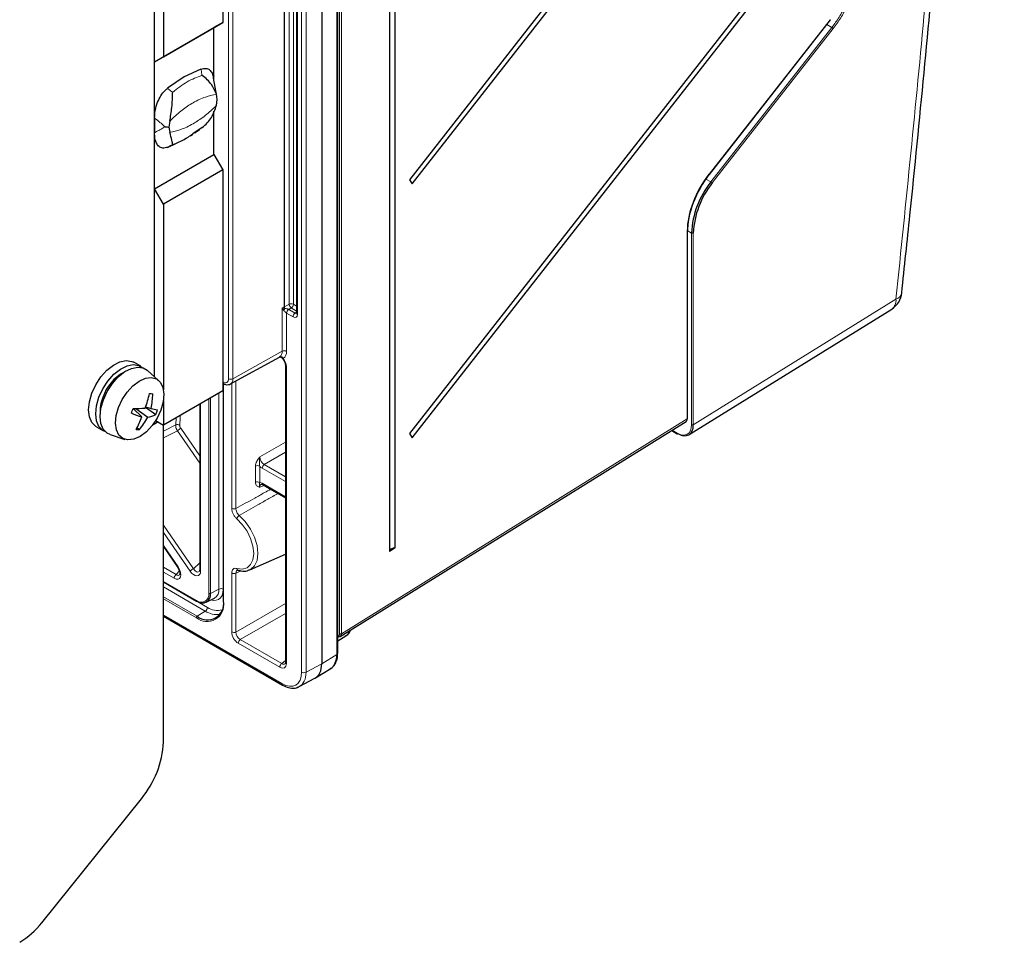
# Paper-space layout 'Blatt2' of a CAD drawing. Header units: millimetres. Extents: x 5 to 418, y 2 to 292.
# Tile 47 of 53: x 290 to 343, y 71 to 121. Entities that reach past the tile are written whole.
import ezdxf

# ---------------------------------------------------------------- set-up
doc = ezdxf.new("R2010")
doc.units = ezdxf.units.MM

psp = doc.layouts.new('Blatt2')

# ---------------------------------------------------------------- linework, layer by layer
at = {"color": 7, "linetype": 'Continuous', "lineweight": 18}
for p, q in [((307.3417487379, 87.8987717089), (307.3417487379, 214.8815313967)), ((307.4368665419, 214.8820232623), (307.4368665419, 87.8992635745)), ((307.1951352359, 86.7889366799), (307.1951352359, 214.6972014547)), ((305.3074783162, 85.8352628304), (305.3074783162, 213.7435276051)), ((305.5411058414, 213.7423506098), (305.5411058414, 85.8340858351)), ((301.3854774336, 101.5563775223), (301.3854774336, 211.5172068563)), ((301.6191049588, 211.516029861), (301.6191049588, 101.5552005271)), ((304.3769942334, 105.4061394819), (304.3769942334, 211.5565693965)), ((304.3812488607, 211.5588597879), (304.3812488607, 105.4084298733)), ((304.633632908, 105.5541304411), (304.633632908, 211.6195855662)), ((304.8630058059, 211.4871714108), (304.8630058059, 105.5506630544)), ((305.0801791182, 211.1463695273), (305.0801791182, 105.009208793)), ((327.1588996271, 112.5201706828), (333.6403189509, 120.7983498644)), ((327.2471897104, 112.1087539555), (333.7297622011, 120.386267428)), ((333.7297622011, 120.386267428), (333.4526718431, 120.5385414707)), ((333.8017244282, 120.3257715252), (327.3191492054, 112.0482545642)), ((327.2471897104, 112.1087539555), (326.9683252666, 112.2620029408)), ((325.9783553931, 99.4121993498), (325.9783553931, 109.4094972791)), ((326.2057931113, 109.3653224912), (325.9794831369, 109.4959684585)), ((326.2057931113, 99.0951826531), (326.2057931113, 109.3653224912)), ((326.3009028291, 109.3658095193), (326.3009028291, 99.0956696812)), ((304.3812488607, 105.4084298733), (304.633632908, 105.5541304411)), ((304.8630058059, 105.5506630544), (305.0313635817, 105.4534721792)), ((326.3009028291, 99.0956696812), (337.1626438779, 105.8198819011)), ((304.2612713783, 105.3347430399), (304.3769942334, 105.4061394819)), ((304.2612713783, 103.0281561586), (304.2612713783, 105.3347430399)), ((304.3443695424, 105.2205841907), (304.3384662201, 105.2275930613)), ((304.3963276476, 105.3290613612), (304.4022309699, 105.3259298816)), ((304.4948989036, 105.0754228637), (304.4948989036, 103.0269791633)), ((304.8447998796, 104.8732830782), (304.5026296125, 105.0708137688)), ((304.7513225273, 105.3502860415), (304.6143128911, 105.2711907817)), ((304.6143128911, 105.2711907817), (304.9564831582, 105.073660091)), ((305.0313635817, 105.1886217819), (304.7513225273, 105.3502860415)), ((304.9564831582, 105.073660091), (305.0313635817, 105.1264514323)), ((301.6191049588, 101.5552005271), (304.2612713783, 103.0281561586)), ((304.487077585, 102.2131576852), (304.487077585, 86.3022405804)), ((301.78550266, 101.4401675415), (301.78550266, 94.6046227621)), ((301.1041222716, 101.3088094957), (301.1041222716, 90.28658765)), ((301.1239898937, 101.2988600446), (301.1239898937, 89.5947782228)), ((301.5605202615, 94.6102934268), (301.5605202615, 101.3166229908)), ((300.3274138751, 90.05463177), (300.3274138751, 100.4825861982)), ((300.4191630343, 100.5355518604), (300.4191630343, 90.0532448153)), ((300.8747493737, 90.2900550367), (300.8747493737, 100.7985562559)), ((299.8908835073, 100.2305825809), (299.8908835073, 91.2509242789)), ((298.5577495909, 99.0843460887), (298.5767149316, 99.4719292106)), ((307.4368665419, 87.8992635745), (325.9783553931, 99.4121993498)), ((297.4258702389, 99.1340885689), (297.3749187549, 99.1635022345)), ((297.8972747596, 98.7475800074), (298.5577495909, 99.0843460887)), ((298.6477026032, 98.7736317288), (297.8972747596, 98.3865874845)), ((299.8420679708, 97.037842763), (298.6477026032, 98.7736317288)), ((298.8262389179, 98.9027830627), (299.8420679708, 97.4264635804)), ((325.1655057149, 98.7976742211), (325.4280989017, 98.6460824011)), ((303.0671203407, 97.3676405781), (304.4382620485, 98.1592045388)), ((304.4382620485, 97.6169559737), (303.3019256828, 96.9609457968)), ((302.8331368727, 96.0108265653), (302.8331368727, 96.8790764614)), ((303.0581192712, 96.8734057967), (303.0581192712, 96.0051559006)), ((304.4382620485, 96.0451715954), (303.1943459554, 96.7632690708)), ((303.3019256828, 96.9609457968), (304.4382620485, 96.3049527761)), ((303.3005366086, 95.8403292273), (303.0671203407, 95.7489465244)), ((303.1943459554, 95.9580086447), (304.4382620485, 95.2399111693)), ((297.8972747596, 93.7178351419), (299.504342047, 91.3822603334)), ((299.3258057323, 91.2531089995), (297.8972747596, 93.3292143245)), ((297.8972747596, 92.6173531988), (298.6847859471, 91.4728514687)), ((297.8972747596, 91.4565086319), (298.5794959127, 91.0626707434)), ((299.504342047, 91.3822603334), (299.8420679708, 91.6899096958)), ((298.4719161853, 90.8649940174), (297.8972747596, 91.1967274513)), ((298.5794959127, 91.0626707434), (298.7556199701, 91.2598703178)), ((301.5605202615, 87.991706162), (301.5605202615, 91.1519428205)), ((302.0693421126, 91.2634346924), (301.78550266, 91.1462721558)), ((301.78550266, 91.1462721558), (301.78550266, 87.9860354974)), ((297.8972747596, 90.6926382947), (299.6650417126, 89.6721281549)), ((297.8972747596, 90.6695853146), (300.2542973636, 89.3089051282)), ((300.142614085, 89.1085281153), (297.8972747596, 90.4047349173)), ((300.8747493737, 90.2900550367), (300.4191630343, 90.0532448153)), ((297.8972747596, 89.8787218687), (299.7097150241, 88.8324223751)), ((299.6650417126, 88.75227157), (297.8972747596, 89.7727817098)), ((301.78550266, 87.9860354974), (304.4382620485, 89.5174809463)), ((297.8972747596, 88.8884576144), (304.2469796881, 85.2228509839)), ((300.142614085, 89.1085281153), (299.7097150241, 88.8324223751)), ((304.4382620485, 88.9752323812), (302.0203080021, 87.5793407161)), ((304.1348695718, 86.0988491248), (301.9127282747, 87.3816639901)), ((302.0203080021, 87.5793407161), (304.2424492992, 86.2965258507)), ((306.3825561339, 86.2865080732), (307.1951352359, 86.7889366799)), ((304.2424492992, 86.2965258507), (304.4382620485, 86.452921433)), ((305.5411058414, 85.8340858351), (306.3825561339, 86.2865080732))]:
    psp.add_line(p, q, dxfattribs=at)
at = {"color": 7, "linetype": 'Continuous', "lineweight": 25}
for p, q in [((307.2419119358, 86.8557729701), (307.2419119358, 214.7640377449)), ((306.3825561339, 214.2114425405), (306.3825561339, 86.2865080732)), ((301.079255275, 211.1496246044), (301.079255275, 120.6496846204)), ((305.0313635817, 211.2144035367), (305.0313635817, 105.0772428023)), ((310.0112979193, 211.2245432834), (310.0112979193, 92.3089830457)), ((310.317467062, 92.4921797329), (310.317467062, 211.4077399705)), ((297.8972747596, 152.6601670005), (297.8972747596, 118.8127663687)), ((297.4258702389, 101.6578985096), (297.4258702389, 151.4955075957)), ((330.9719098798, 137.6309698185), (311.081226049, 112.2262495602)), ((311.2316453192, 112.0098112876), (331.1223291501, 137.4145315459)), ((330.9719098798, 124.021956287), (311.081226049, 98.6172360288)), ((311.2316453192, 98.4007977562), (331.1223291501, 123.8055180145)), ((297.4258702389, 118.5405418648), (300.6078507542, 120.3774601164)), ((297.8972747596, 118.8127663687), (301.079255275, 120.6496846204)), ((301.079255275, 120.6496846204), (300.6078507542, 120.3774601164)), ((300.6078507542, 117.5430501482), (300.6078507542, 120.3774601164)), ((327.1634138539, 112.5057940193), (333.6448331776, 120.7839732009)), ((297.4258702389, 118.5405418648), (297.8972747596, 118.8127663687)), ((297.4258702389, 115.1382884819), (297.4258702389, 118.5405418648)), ((300.6078507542, 117.7917475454), (300.5597321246, 117.7084036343)), ((300.6078507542, 117.5430501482), (300.6078507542, 117.7917475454)), ((300.7606803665, 116.6929311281), (300.5854641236, 117.6675764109)), ((300.7800312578, 116.5303323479), (300.7368903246, 116.8013547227)), ((300.7368903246, 116.2095005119), (300.7800312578, 116.5303323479)), ((297.4258702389, 115.6826490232), (297.4306869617, 115.6854315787)), ((297.4258702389, 114.5939279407), (297.4258702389, 115.6826490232)), ((300.6078507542, 113.5729533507), (300.6078507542, 115.8957722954)), ((297.4258702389, 115.5371739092), (297.4258702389, 114.7394030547)), ((298.2396397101, 115.3597226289), (298.1964987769, 115.0388907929)), ((297.4306869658, 114.5967109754), (297.4258702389, 114.5939279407)), ((297.4258702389, 111.7360350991), (297.4258702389, 114.5939279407)), ((298.1964987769, 115.0388907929), (298.2396397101, 114.7678684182)), ((299.3504777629, 114.5827237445), (299.4826713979, 114.6698673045)), ((299.9672147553, 115.0213666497), (299.4758240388, 114.685400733)), ((297.4258702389, 111.7360350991), (300.6078507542, 113.5729533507)), ((300.6078507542, 113.5729533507), (301.079255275, 112.7564567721)), ((301.079255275, 112.7564567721), (297.8972747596, 110.9195385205)), ((301.079255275, 112.7564567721), (301.079255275, 100.9166149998)), ((311.081226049, 112.2262495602), (311.2316453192, 112.0098112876)), ((297.8972747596, 110.9195385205), (297.4258702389, 111.7360350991)), ((297.8972747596, 110.9195385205), (297.8972747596, 100.9698841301)), ((325.9970447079, 99.4389210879), (325.9970447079, 109.4362190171)), ((326.0698985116, 98.5679279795), (336.9372804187, 105.2956323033)), ((296.6815922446, 102.2273220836), (296.3044686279, 102.4450309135)), ((301.4911532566, 101.2785314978), (304.1200628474, 102.7221442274)), ((297.6427339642, 101.4652674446), (297.0281954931, 102.0111365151)), ((304.4382620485, 102.2811916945), (304.4382620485, 86.3702745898)), ((301.079255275, 100.9166149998), (297.8972747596, 99.0796967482)), ((301.079255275, 101.3231649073), (301.1137798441, 101.3032342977)), ((301.1044636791, 101.3086124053), (301.1044636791, 89.6219918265)), ((297.8972747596, 100.4015550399), (297.8972747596, 99.0796967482)), ((296.2785638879, 99.9686342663), (296.7386692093, 99.5143104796)), ((296.2859033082, 99.9613870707), (296.2891625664, 99.9685446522)), ((296.4239773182, 99.9684346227), (297.059748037, 99.4953758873)), ((296.9358715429, 100.0388083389), (297.4864337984, 99.6361612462)), ((296.9439502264, 100.0598443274), (297.2366583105, 99.9682739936)), ((299.8420679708, 100.2024019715), (299.8420679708, 91.3189582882)), ((297.6144626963, 99.2429606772), (297.4258702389, 99.1340885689)), ((297.4802182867, 99.3204583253), (297.8972747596, 99.0796967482)), ((307.3712787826, 87.7487345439), (325.9127676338, 99.2616703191)), ((294.3046311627, 98.9808354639), (294.6817547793, 98.7631266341)), ((296.4840477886, 98.9329340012), (296.6090734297, 98.8363654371)), ((297.4258702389, 99.1340885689), (297.3177123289, 99.0861720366)), ((297.8972747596, 82.0939292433), (297.8972747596, 99.0796967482)), ((325.1466854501, 98.7859881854), (325.4419087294, 98.615559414)), ((295.0422966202, 98.5710860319), (295.8223266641, 98.311887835)), ((311.081226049, 98.6172360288), (311.2316453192, 98.4007977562)), ((303.2288705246, 95.881701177), (304.4382620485, 95.1835343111)), ((297.8972747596, 92.562641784), (298.6653340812, 91.4464097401)), ((310.317467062, 92.4921797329), (310.0112979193, 92.3089830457)), ((302.522588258, 91.3197146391), (304.4382620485, 92.1674053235)), ((297.8972747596, 90.6700875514), (299.6788515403, 89.6416051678)), ((300.1923918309, 89.5837473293), (300.640726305, 89.8055435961)), ((297.8972747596, 88.8320807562), (304.2815042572, 85.1465435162)), ((307.2419119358, 87.5164397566), (307.6737159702, 87.7834300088)), ((306.0517995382, 85.5321264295), (306.8652148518, 86.0350720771)), ((305.1804001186, 85.0624492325), (306.0227163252, 85.5153370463)), ((291.3731559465, 72.4065539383), (296.7187634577, 79.0564388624))]:
    psp.add_line(p, q, dxfattribs=at)
at = {"color": 7, "linetype": 'Continuous', "lineweight": 18, "flags": 128}
for points in [[(333.6403189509, 120.7983498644), (333.6438967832, 120.7923979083), (333.6455158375, 120.7876873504), (333.6451145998, 120.7843971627), (333.6448331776, 120.7839732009)], [(327.1588996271, 112.5201706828), (327.1624774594, 112.5142187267), (327.1640965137, 112.5095081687), (327.163695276, 112.5062179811), (327.1634138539, 112.5057940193)], [(298.7935121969, 99.5970836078), (298.8006980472, 99.4921131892), (298.7812624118, 99.0581402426)], [(301.8299520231, 91.3917279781), (302.1245119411, 91.3538457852), (302.3784923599, 91.4243659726), (302.5739332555, 91.5983017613), (302.69701418, 91.8633534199), (302.7390315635, 92.2007780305), (302.69701418, 92.5867148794), (302.5739332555, 92.9938727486), (302.3784923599, 93.3934597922), (302.1245119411, 93.7572195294), (301.8299520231, 94.0594289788)], [(301.9651238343, 94.2373797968), (302.2887841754, 93.9053142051), (302.5678560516, 93.5056175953), (302.7826051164, 93.0665541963), (302.9178455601, 92.6191720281), (302.9640139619, 92.1951073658), (302.9178455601, 91.8243476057), (302.7826051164, 91.5331107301), (302.5678560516, 91.3419913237), (302.522588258, 91.3197146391)], [(301.1041222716, 90.28658765), (301.0877931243, 90.1045630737), (301.0394332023, 89.948386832), (300.9609009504, 89.8240606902), (300.8552143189, 89.7363624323), (300.7264347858, 89.6886622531), (300.5795112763, 89.6827932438), (300.4475572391, 89.7099806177)]]:
    psp.add_lwpolyline(points, dxfattribs=at)
at = {"color": 7, "linetype": 'Continuous', "lineweight": 25, "flags": 128}
for points in [[(299.9125614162, 118.1549675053), (299.0168604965, 117.7370496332), (298.1211603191, 117.1208092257)], [(298.1211595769, 113.9585277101), (299.0168604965, 114.3764455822), (299.1436669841, 114.4636882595)], [(294.0659100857, 100.7859779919), (294.2745487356, 101.2373730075), (294.5479061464, 101.6558155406), (294.8688062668, 102.0150133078), (295.2170857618, 102.2923965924), (295.57086095, 102.4705363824), (295.9079028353, 102.5382394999), (296.2070338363, 102.4912519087), (296.3044686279, 102.4450309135)], [(294.4430337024, 100.5682691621), (294.6516723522, 101.0196641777), (294.9250297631, 101.4381067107), (295.2459298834, 101.7973044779), (295.5942093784, 102.0746877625), (295.9479845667, 102.2528275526), (296.2850264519, 102.32053067), (296.5841574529, 102.2735430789), (296.7924763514, 102.1472195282)], [(294.6787359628, 100.4322011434), (294.8873746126, 100.8835961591), (295.1607320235, 101.3020386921), (295.4816321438, 101.6612364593), (295.8299116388, 101.9386197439), (296.1836868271, 102.116759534), (296.5207287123, 102.1844626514), (296.8198597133, 102.1374750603), (297.0281954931, 102.0111365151)], [(295.4890627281, 100.0179100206), (295.689668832, 100.448449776), (295.9539809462, 100.8450858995), (296.2639866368, 101.1807882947), (296.5985595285, 101.4326793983), (296.9348990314, 101.5835932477), (297.2500841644, 101.6232453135), (297.5226355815, 101.5489333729), (297.7339793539, 101.365721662), (297.869712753, 101.086095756), (297.9205857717, 100.7291116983), (297.8831314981, 100.3190973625), (297.759902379, 99.883994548), (297.559296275, 99.4534547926), (297.2949841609, 99.0568186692), (296.9849784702, 98.7211162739), (296.6504055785, 98.4692251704), (296.3140660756, 98.318311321), (295.9988809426, 98.2786592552), (295.7263295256, 98.3529711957), (295.5149857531, 98.5361829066), (295.3792523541, 98.8158088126), (295.3283793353, 99.1727928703), (295.3658336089, 99.5828072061), (295.4890627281, 100.0179100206)], [(294.3046311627, 98.9808354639), (294.2727173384, 99.000474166), (294.0646212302, 99.2117485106), (293.9344344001, 99.5173478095), (293.8903369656, 99.8980701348), (293.9350997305, 100.3299933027), (294.0659100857, 100.7859779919)], [(294.8065729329, 98.7071611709), (294.6498409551, 98.7827653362), (294.4417448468, 98.9940396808), (294.3115580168, 99.2996389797), (294.2674605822, 99.680361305), (294.3122233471, 100.1122844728), (294.4430337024, 100.5682691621)], [(295.0422966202, 98.5710860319), (294.8855432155, 98.6466973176), (294.6774471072, 98.8579716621), (294.5472602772, 99.163570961), (294.5031628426, 99.5442932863), (294.5479256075, 99.9762164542), (294.6787359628, 100.4322011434)], [(298.6847859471, 91.4728514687), (298.6736735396, 91.4616085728), (298.6669832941, 91.4530840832), (298.664944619, 91.447570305), (298.6653340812, 91.4464097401)]]:
    psp.add_lwpolyline(points, dxfattribs=at)
at = {"color": 7, "linetype": 'Continuous', "lineweight": 18}
for centre, radius, start, end in [((333.6123593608, 120.1735633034), 0.2429536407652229, 38.7916923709, 61.1033332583), ((327.1298143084, 111.8960997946), 0.2428966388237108, 38.7863234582, 61.1033045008), ((326.2528848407, 109.456008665), 0.1021842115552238, 242.5579443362, 298.0288392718), ((337.0232265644, 106.2723130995), 0.473424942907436, 287.1267556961, 345.9579840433), ((304.7448261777, 105.3213176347), 0.2580033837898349, 62.7383566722, 115.529516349), ((304.9155665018, 105.5810086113), 0.2832119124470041, 185.4458405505, 234.5541595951), ((304.6053318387, 105.5629689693), 0.2579676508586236, 304.4666427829, 357.2657631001), ((336.5900299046, 105.7554719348), 0.5762251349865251, 307.0584857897, 6.4178870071), ((304.0971556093, 105.4324300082), 0.3165264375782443, 319.6736777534, 340.9391633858), ((304.0815246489, 105.4335156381), 0.3382709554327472, 320.9889627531, 341.4551979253), ((304.4575267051, 105.2616393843), 0.1654259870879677, 117.4580807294, 119.1317006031), ((304.6021560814, 105.4216528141), 0.2256956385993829, 183.9413692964, 204.2204894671), ((304.621589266, 105.425637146), 0.2409555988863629, 184.095127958, 204.4437270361), ((304.7595564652, 105.0537941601), 0.2655398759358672, 124.2161582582, 175.3279792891), ((304.7603035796, 105.058507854), 0.2579676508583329, 124.4666427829, 177.2657631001), ((305.1024738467, 104.8609771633), 0.2579676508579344, 124.4666427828, 177.2657631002), ((305.1136214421, 105.0847342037), 0.0825982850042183, 185.2036955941, 246.1164453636), ((303.9274054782, 102.9958590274), 0.3354244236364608, 306.3006410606, 5.5254196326), ((304.3769328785, 102.7988494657), 0.2568251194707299, 62.6564838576, 116.7662186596), ((304.077219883, 102.9865742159), 0.4196287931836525, 306.3006410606, 5.5254196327), ((304.185365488, 102.582267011), 0.1550849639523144, 25.235652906, 112.5131407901), ((304.5188476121, 102.2875238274), 0.0808681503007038, 184.8062776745, 246.8672980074), ((301.1586986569, 101.3695228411), 0.0800726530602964, 172.8121455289, 235.8923431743), ((301.1987948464, 101.5260946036), 0.1891228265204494, 230.7967147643, 9.2140369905), ((301.5034434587, 101.7845072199), 0.2568251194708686, 242.6564838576, 296.7662186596), ((301.3359729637, 101.5183748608), 0.2855168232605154, 302.4941090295, 7.4105949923), ((298.6461204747, 98.871785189), 0.2301989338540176, 54.0509313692, 112.5747975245), ((298.0451892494, 99.7945128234), 1.185419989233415, 300.5486602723, 311.2145204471), ((326.2528848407, 99.1858688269), 0.1021842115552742, 242.5579443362, 298.0288392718), ((325.4614083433, 98.6427673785), 0.0334739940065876, 174.3165237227, 234.3712958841), ((302.9397500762, 96.6430329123), 0.2590037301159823, 62.8051914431, 114.3071482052), ((303.4530049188, 96.7506134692), 0.25896838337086, 125.6892424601, 177.1988800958), ((302.9397500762, 95.7747830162), 0.2590037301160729, 62.8051914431, 114.3071482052), ((303.2744960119, 95.9483078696), 0.0807349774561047, 173.0989061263, 235.5889134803), ((301.6788894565, 94.8406663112), 0.2590037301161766, 242.8051914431, 294.3071482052), ((302.1487509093, 93.9575824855), 0.3346721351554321, 123.2763320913, 162.2829091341), ((300.1068554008, 90.3613792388), 1.185419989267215, 120.5486602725, 131.214520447), ((299.9225434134, 91.3251707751), 0.0807148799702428, 184.4143244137, 246.9058165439), ((301.9380803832, 91.4018114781), 0.1085975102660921, 185.3277040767, 249.5599210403), ((298.7305751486, 90.8523384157), 0.2589683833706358, 125.6892424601, 177.1988800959), ((301.6788894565, 91.3823157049), 0.2590037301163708, 242.8051914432, 294.3071482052), ((300.3754332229, 90.2324556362), 0.5026274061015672, 301.8577803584, 6.5803591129), ((300.9859426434, 90.0572422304), 0.2580033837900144, 62.7383566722, 115.5295163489), ((299.9236111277, 89.9891284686), 0.4090810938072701, 230.7967147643, 9.2140369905), ((300.3746857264, 90.1463699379), 0.1032013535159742, 242.7383566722, 295.5295163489), ((299.6969602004, 89.6681838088), 0.032161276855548, 172.95535454, 235.7324650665), ((300.2345695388, 89.4504999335), 0.901046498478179, 230.7967147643, 9.2140369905), ((299.9966233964, 89.3212110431), 0.2579676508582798, 304.4666427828, 357.2657631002), ((300.7980591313, 90.0917642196), 0.9531763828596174, 235.2167563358, 285.230638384), ((301.1373668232, 89.624988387), 0.0330393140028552, 185.2036955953, 246.1164453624), ((299.7681112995, 88.747349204), 0.103187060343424, 124.4666427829, 177.2657631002), ((300.7504221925, 90.0023634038), 1.080912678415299, 235.7842929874, 279.4831749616), ((301.6788894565, 88.2220790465), 0.2590037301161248, 242.8051914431, 294.3071482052), ((307.388839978, 87.9894548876), 0.102181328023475, 242.5574138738, 298.0351476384), ((302.1713872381, 87.3690083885), 0.2589683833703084, 125.6892424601, 177.1988800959), ((304.3935285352, 86.0861935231), 0.2589683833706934, 125.6892424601, 177.1988800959), ((304.5187374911, 86.3764870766), 0.0807148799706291, 184.4143244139, 246.9058165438), ((305.4254443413, 86.0633925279), 0.2568251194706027, 242.6564838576, 296.7662186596), ((304.3288177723, 85.2139108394), 0.0823249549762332, 173.765623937, 234.896297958)]:
    psp.add_arc(centre, radius, start, end, dxfattribs=at)
at = {"color": 7, "linetype": 'Continuous', "lineweight": 25}
for centre, radius, start, end in [((330.8975009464, 109.1537381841), 4.69647637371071, 141.0089878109, 177.4178529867), ((330.8883141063, 109.158928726), 4.592073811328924, 141.0089878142, 177.4178529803), ((325.9641958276, 109.4392971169), 0.0329927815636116, 295.4150006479, 354.6467386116), ((336.3231817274, 106.2875969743), 1.16666666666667, 301.7605375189, 353.9270750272), ((296.9086958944, 99.8143785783), 2.377862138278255, 117.9569101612, 161.8246760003), ((296.4482729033, 99.8185944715), 1.944115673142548, 157.7065652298, 183.847823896), ((292.3632572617, 101.8067770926), 4.902496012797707, 338.213352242, 347.7723126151), ((297.6268347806, 107.3012308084), 6.549838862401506, 265.8648797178, 267.3852686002), ((293.6015247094, 100.7890118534), 3.726634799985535, 347.2771254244, 359.5264440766), ((291.87540536, 101.4696907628), 4.65066586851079, 337.8084017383, 341.17014505), ((296.3739862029, 107.6267510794), 7.658716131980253, 269.2757110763, 274.0551092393), ((299.2264552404, 108.1253847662), 8.396293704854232, 256.2913304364, 258.7055352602), ((294.1811499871, 101.0183105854), 3.582630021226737, 337.3070940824, 341.671452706), ((298.3111321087, 104.8007266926), 5.515327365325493, 247.2869792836, 253.4347070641), ((293.1133598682, 100.7572945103), 3.832476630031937, 330.0956034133, 341.0750610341), ((293.9191637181, 101.1595079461), 3.554237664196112, 319.184444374, 332.0817890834), ((296.8476699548, 100.8551147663), 1.37617837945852, 278.8649819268, 297.6557259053), ((325.9641958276, 99.4419991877), 0.0329927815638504, 295.4150006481, 354.6467386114), ((296.6690970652, 101.3303485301), 2.494705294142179, 264.6288413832, 268.6213069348), ((325.4558374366, 98.6458846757), 0.0333711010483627, 245.3301903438, 307.340121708), ((310.2815780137, 92.2047172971), 0.2896941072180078, 82.883570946, 158.9049193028), ((299.9866613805, 89.9830860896), 0.4381551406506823, 230.7967147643, 9.2140369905), ((299.6925162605, 89.6705352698), 0.0319949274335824, 244.7169614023, 302.5167791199), ((300.2608659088, 89.50812102), 0.8719724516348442, 230.7967147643, 9.2140369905), ((307.1597568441, 86.8634838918), 0.0825161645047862, 295.3879401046, 354.6380347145), ((292.7863873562, 82.3295251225), 5.116314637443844, 320.2279276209, 357.3607126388), ((287.9530961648, 75.0765539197), 4.338860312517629, 301.1058993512, 322.0212651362)]:
    psp.add_arc(centre, radius, start, end, dxfattribs=at)
for centre, major_axis, ratio, start_param, end_param in [((328.2914665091, 110.8489792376), (1.621598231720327, 2.912619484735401), 0.5667369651, 1.300107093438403, 2.347304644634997), ((328.3394438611, 110.8222574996), (1.654914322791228, 2.970367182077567), 0.5669474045, 1.300273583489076, 2.347471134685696), ((325.7417859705, 99.5478678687), (-0.1685373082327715, 0.2876721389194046), 0.5770987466, 3.156428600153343, 3.923207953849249), ((325.4749936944, 99.5717750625), (-0.5852243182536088, 1.009647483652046), 0.5772169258, 2.355420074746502, 3.925900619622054), ((307.2002971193, 88.0349320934), (-0.1685373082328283, 0.2876721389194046), 0.5770987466, 2.39068836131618, 3.923207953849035), ((306.8229246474, 89.2169033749), (-0.8378290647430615, 1.441246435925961), 0.5772375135, 3.157298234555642, 3.556077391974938), ((306.0144235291, 87.4685454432), (-0.8378290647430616, 1.441246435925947), 0.5772375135, 3.157298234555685, 3.925175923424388), ((305.2038653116, 86.9673663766), (-0.8335195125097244, 1.443854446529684), 0.5772057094, 3.12414325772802, 3.926919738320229), ((304.3645077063, 86.5160693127), (-0.8291058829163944, 1.446282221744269), 0.5772371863, 3.066741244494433, 3.125887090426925)]:
    psp.add_ellipse(centre, major_axis=major_axis, ratio=ratio, start_param=start_param, end_param=end_param, dxfattribs=at)
at = {"color": 7, "linetype": 'Continuous', "lineweight": 18}
for centre, major_axis, ratio, start_param, end_param in [((304.3770477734, 105.2655320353), (0.2605562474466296, -0.0253456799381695), 0.2489758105, 1.520969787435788, 2.055306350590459), ((304.3770477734, 105.2655320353), (-0.1612928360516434, 0.2007679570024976), 0.209101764, 1.057479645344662, 1.591816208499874), ((304.5032760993, 105.342994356), (-0.166653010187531, 0.2886830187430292), 0.5789651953, 2.322145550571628, 2.354906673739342), ((304.6211272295, 105.4110283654), (-0.08332515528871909, 0.1443422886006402), 0.6424762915, 2.322152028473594, 2.3549131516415), ((304.962004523, 105.2142440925), (-0.07099284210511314, 0.1527957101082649), 0.5696399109, 2.408205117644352, 3.243099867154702), ((304.8441533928, 105.1462100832), (-0.1671103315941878, 0.2894746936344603), 0.5758022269, 2.357644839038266, 3.92570211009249), ((304.1321736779, 102.4174182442), (-0.2516640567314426, 0.4327583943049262), 0.5782530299, 3.9241612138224, 4.918389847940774), ((325.4278532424, 99.5445614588), (-0.5501281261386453, 0.9529551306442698), 0.5771992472, 2.356434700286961, 3.926915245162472), ((303.3148929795, 97.2395767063), (-0.1666504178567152, 0.2886845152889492), 0.636298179, 0.7892847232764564, 2.352484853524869), ((303.1970418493, 97.171542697), (-0.2499792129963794, 0.4330247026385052), 0.5817841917, 1.957882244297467, 2.352478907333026), ((303.1970418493, 95.5466224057), (-0.2518862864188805, 0.4363260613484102), 0.5730122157, 5.501665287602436, 5.896261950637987), ((303.3148929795, 95.6146564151), (-0.1903812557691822, 0.2805109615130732), 0.5666898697, 6.141145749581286, 7.023599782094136), ((298.4639019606, 91.2794504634), (-0.2680835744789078, 0.4396981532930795), 0.5644016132, 2.339572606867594, 4.809912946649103), ((299.6538307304, 91.5301091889), (-0.1336551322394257, 0.3198575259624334), 0.5774327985, 1.800061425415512, 3.344966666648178), ((298.5817530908, 91.3474844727), (-0.1510632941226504, 0.3201001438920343), 0.5069658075, 2.3817945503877, 3.367217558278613), ((299.5359796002, 91.4620751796), (-0.2500371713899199, 0.4429319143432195), 0.568641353, 1.726059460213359, 3.930641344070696), ((301.9154241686, 87.7899376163), (-0.2499792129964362, 0.4330247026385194), 0.5817841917, 0.7892787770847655, 2.352478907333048), ((302.0332752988, 87.8579716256), (-0.1666504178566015, 0.2886845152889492), 0.636298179, 0.7892847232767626, 2.352484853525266), ((307.1531566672, 88.0077184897), (-0.1333636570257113, 0.2310286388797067), 0.5771830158, 2.648502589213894, 3.926923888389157), ((304.1321736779, 86.5102353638), (-0.2518862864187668, 0.4363260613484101), 0.5730122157, 2.360072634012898, 3.923272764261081), ((304.2500248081, 86.5782693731), (-0.1477118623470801, 0.3051435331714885), 0.5666822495, 2.401334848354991, 3.279207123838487), ((304.2466565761, 86.4480353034), (-0.7501675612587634, 1.299469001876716), 0.5772057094, 2.356427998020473, 3.926919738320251), ((304.3645077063, 86.5160693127), (-0.8291058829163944, 1.446282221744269), 0.5772371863, 3.125887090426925, 3.928663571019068)]:
    psp.add_ellipse(centre, major_axis=major_axis, ratio=ratio, start_param=start_param, end_param=end_param, dxfattribs=at)
at = {"color": 7, "linetype": 'Continuous', "lineweight": 25}
for points, knots in [([(337.4683458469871, 106.1580675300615), (337.6169977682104, 107.549949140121), (338.0379443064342, 111.4914235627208), (338.6771811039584, 117.9320214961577), (339.3811870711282, 125.5962591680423), (340.0484228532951, 133.5331130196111), (340.6758648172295, 141.7685230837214), (341.2458287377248, 150.1730823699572), (341.7427419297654, 158.5407515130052), (342.167175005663, 166.8708804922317), (342.5159919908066, 175.1499299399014), (342.7896157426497, 183.1556974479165), (342.9114889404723, 188.3777239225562), (342.9698077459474, 190.8765698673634)], [0, 0, 0, 0, 0.04826944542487, 0.1366874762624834, 0.2240957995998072, 0.3158798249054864, 0.4148887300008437, 0.5138956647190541, 0.6129005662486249, 0.711910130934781, 0.8109161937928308, 0.9095195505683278, 1, 1, 1, 1]), ([(299.9125593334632, 118.1549538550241), (299.9997019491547, 118.1760136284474), (300.1741257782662, 118.2181666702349), (300.3782181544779, 118.1246898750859), (300.5241096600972, 117.9438724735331), (300.5547323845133, 117.7583810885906), (300.5702058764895, 117.6646533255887)], [0, 0, 0, 0, 0.2516212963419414, 0.5036427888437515, 0.7491934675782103, 1, 1, 1, 1]), ([(300.7368903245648, 116.8013547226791), (300.6639789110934, 116.9771614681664), (300.5146956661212, 117.3371188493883), (300.1673769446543, 117.6655795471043), (299.9685246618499, 117.8166475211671), (299.9672147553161, 117.817642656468)], [0, 0, 0, 0, 0.4867586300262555, 0.9966191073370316, 1, 1, 1, 1]), ([(297.4258702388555, 115.5371739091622), (297.4360451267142, 115.7102606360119), (297.4536598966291, 116.0099084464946), (297.6057747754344, 116.4568799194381), (297.8093021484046, 116.8099530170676), (297.9941724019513, 117.015735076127), (298.1012836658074, 117.1043555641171), (298.1211616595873, 117.1208019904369)], [0, 0, 0, 0, 0.3213111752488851, 0.5562540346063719, 0.755242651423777, 0.9545772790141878, 1, 1, 1, 1]), ([(298.2396397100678, 115.3597226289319), (298.2814238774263, 115.6024770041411), (298.3667067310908, 116.0979466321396), (298.3904581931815, 116.6405802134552), (298.3884917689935, 116.9045139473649), (298.388478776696, 116.9062577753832)], [0, 0, 0, 0, 0.4882915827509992, 0.9966191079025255, 0.9999999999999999, 0.9999999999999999, 0.9999999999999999, 0.9999999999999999]), ([(299.9672147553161, 115.021366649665), (299.9685246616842, 115.0223467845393), (300.1667830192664, 115.1706932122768), (300.5142438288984, 115.5264533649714), (300.663676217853, 115.9848902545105), (300.7368903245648, 116.2095005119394)], [0, 0, 0, 0, 0.0033808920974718, 0.5117084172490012, 0.9999999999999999, 0.9999999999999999, 0.9999999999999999, 0.9999999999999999]), ([(297.9908923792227, 115.0630160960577), (297.9924344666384, 115.0628109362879), (298.060585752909, 115.0537440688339), (298.129319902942, 115.0462324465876), (298.1964987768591, 115.0388907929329)], [0, 0, 0, 0, 0.0226274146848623, 1, 1, 1, 1]), ([(298.1211616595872, 113.9585413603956), (298.0340293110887, 113.9375816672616), (297.8596260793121, 113.8956289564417), (297.6533222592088, 113.9877863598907), (297.4923561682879, 114.2069339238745), (297.4315518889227, 114.480899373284), (297.4270301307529, 114.6866302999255), (297.4258702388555, 114.7394030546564)], [0, 0, 0, 0, 0.2005577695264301, 0.4014344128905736, 0.5968935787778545, 0.896597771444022, 1, 1, 1, 1]), ([(298.388478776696, 114.1099817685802), (298.3884917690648, 114.1102132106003), (298.3904640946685, 114.1453476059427), (298.3666203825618, 114.2870701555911), (298.2813074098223, 114.6100982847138), (298.2396397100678, 114.7678684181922)], [0, 0, 0, 0, 0.0033808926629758, 0.5132413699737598, 1, 1, 1, 1]), ([(299.5826151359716, 114.7438163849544), (299.6148197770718, 114.7635987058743), (299.7538564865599, 114.8490046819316), (299.8840142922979, 114.9606457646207), (299.9840240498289, 115.0464277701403)], [0, 0, 0, 0, 0.2316268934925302, 0.9999999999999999, 0.9999999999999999, 0.9999999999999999, 0.9999999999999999]), ([(305.0313635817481, 105.0772428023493), (305.030563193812, 105.0683809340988), (305.0292023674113, 105.0533139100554), (305.0291083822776, 105.0540491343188), (305.0290696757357, 105.054351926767)], [0, 0, 0, 0, 0.588163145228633, 1, 1, 1, 1]), ([(304.1197600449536, 102.7218854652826), (304.1193472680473, 102.7216968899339), (304.1180966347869, 102.7211255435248), (304.1333413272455, 102.7263735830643), (304.1710325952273, 102.7285626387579), (304.2170389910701, 102.7136072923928), (304.2349679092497, 102.6979208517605), (304.2417405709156, 102.691995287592)], [0, 0, 0, 0, 0.0868965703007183, 0.2632796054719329, 0.4938237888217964, 0.8087915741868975, 0.9999999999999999, 0.9999999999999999, 0.9999999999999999, 0.9999999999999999]), ([(304.236286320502, 102.6959575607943), (304.2581651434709, 102.6748054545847), (304.3074016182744, 102.6272043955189), (304.3737753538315, 102.5232155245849), (304.4208590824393, 102.4097487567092), (304.4370438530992, 102.3271136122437), (304.4380112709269, 102.2906451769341), (304.4382620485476, 102.2811916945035)], [0, 0, 0, 0, 0.1974490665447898, 0.4443427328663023, 0.6964265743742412, 0.9213065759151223, 1, 1, 1, 1]), ([(301.1137798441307, 101.3032342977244), (301.1512213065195, 101.2849475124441), (301.2368321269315, 101.2431343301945), (301.3710563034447, 101.228218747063), (301.4525527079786, 101.26546652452), (301.4871652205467, 101.2812861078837)], [0, 0, 0, 0, 0.3089934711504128, 0.7065211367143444, 1, 1, 1, 1]), ([(303.1489580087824, 95.90664905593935), (303.1505103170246, 95.90777600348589), (303.1533751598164, 95.90985582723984), (303.1956920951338, 95.89994333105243), (303.2225682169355, 95.88516630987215), (303.2288705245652, 95.8817011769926)], [0, 0, 0, 0, 0.4751614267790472, 0.8769281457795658, 1, 1, 1, 1]), ([(298.6653340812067, 91.44640974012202), (298.6828979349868, 91.41863613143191), (298.7247469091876, 91.35246061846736), (298.7659752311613, 91.244940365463), (298.7828168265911, 91.14673433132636), (298.7786908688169, 91.07960830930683), (298.765890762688, 91.053209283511), (298.7652667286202, 91.05290455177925), (298.7650903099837, 91.05281840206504)], [0, 0, 0, 0, 0.1650717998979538, 0.3933126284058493, 0.580999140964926, 0.7511307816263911, 0.9296429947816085, 1, 1, 1, 1]), ([(299.842067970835, 91.31895828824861), (299.8408707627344, 91.29975109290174), (299.8382098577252, 91.25706133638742), (299.8238732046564, 91.23409395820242), (299.8236660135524, 91.23423851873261), (299.8235993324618, 91.23428504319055)], [0, 0, 0, 0, 0.3567872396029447, 0.792992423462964, 0.9999999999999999, 0.9999999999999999, 0.9999999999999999, 0.9999999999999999]), ([(301.8666765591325, 91.30407925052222), (301.8661754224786, 91.30442226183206), (301.8648026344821, 91.30536188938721), (301.8870639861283, 91.30169999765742), (301.90119882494, 91.299374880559)], [0, 0, 0, 0, 0.365050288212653, 1, 1, 1, 1]), ([(301.9001942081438, 91.30003983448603), (301.9581171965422, 91.28590773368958), (302.1233980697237, 91.2455823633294), (302.3437405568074, 91.24378524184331), (302.4781474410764, 91.31247889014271), (302.5235967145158, 91.33570743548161)], [0, 0, 0, 0, 0.2631296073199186, 0.7508295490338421, 1, 1, 1, 1]), ([(307.6394029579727, 87.77874537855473), (307.6708958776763, 87.79244037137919), (307.7833346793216, 87.84133544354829), (307.8870512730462, 87.96049609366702), (307.9297761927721, 88.07566098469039), (307.9393494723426, 88.10146573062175)], [0, 0, 0, 0, 0.231883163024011, 0.8278897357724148, 1, 1, 1, 1]), ([(306.8309018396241, 86.0303874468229), (306.8626295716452, 86.04393299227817), (306.9759067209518, 86.09229449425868), (307.1098149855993, 86.2711837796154), (307.2224420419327, 86.53327034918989), (307.2353963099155, 86.74784703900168), (307.2419119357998, 86.85577297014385)], [0, 0, 0, 0, 0.1141198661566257, 0.4074408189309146, 0.7019596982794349, 1, 1, 1, 1]), ([(304.4382620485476, 86.37027458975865), (304.4370445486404, 86.35151116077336), (304.434341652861, 86.30985563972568), (304.4201259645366, 86.28735428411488), (304.4199881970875, 86.28772066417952), (304.4199355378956, 86.28786070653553)], [0, 0, 0, 0, 0.336144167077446, 0.7462527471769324, 1, 1, 1, 1]), ([(304.2815042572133, 85.1465435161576), (304.3365607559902, 85.11728967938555), (304.4964615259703, 85.03232766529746), (304.7490383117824, 84.97336192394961), (304.9808140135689, 84.97250155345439), (305.084855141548, 85.02939921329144), (305.1132783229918, 85.04494318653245)], [0, 0, 0, 0, 0.1919830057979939, 0.5575768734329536, 0.879133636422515, 1, 1, 1, 1])]:
    psp.add_open_spline(points, degree=3, knots=knots, dxfattribs=at)
at = {"color": 7, "linetype": 'Continuous', "lineweight": 18}
for points, knots in [([(337.1626438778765, 105.8198819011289), (337.6960642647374, 111.0395521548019), (338.6314369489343, 120.1924400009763), (339.7357616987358, 133.1714805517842), (340.6035620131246, 144.8113585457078), (341.3298602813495, 156.3796730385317), (341.9138130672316, 167.8474979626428), (342.3674736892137, 179.2205043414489), (342.553404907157, 186.7208114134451), (342.6463705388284, 190.4709658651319)], [0, 0, 0, 0, 0.1814894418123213, 0.3182485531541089, 0.455007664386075, 0.5917252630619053, 0.728442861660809, 0.864221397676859, 1, 1, 1, 1]), ([(333.729762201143, 120.3862674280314), (333.8623233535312, 120.5674439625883), (334.1274456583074, 120.9297970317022), (334.5445723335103, 121.6947507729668), (334.7795572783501, 122.3296046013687), (334.9134247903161, 122.8846688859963), (334.9839451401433, 123.2549149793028), (334.9964931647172, 123.5663026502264), (335.0035700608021, 123.7419205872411)], [0, 0, 0, 0, 0.1779864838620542, 0.3559729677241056, 0.6773699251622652, 0.7090222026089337, 0.8358929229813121, 1, 1, 1, 1]), ([(335.0986797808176, 123.7424035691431), (335.0702434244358, 123.3823359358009), (335.0133707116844, 122.6622006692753), (334.6308490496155, 121.6612088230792), (334.2095366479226, 120.8825556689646), (333.9392329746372, 120.5135113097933), (333.8017244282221, 120.3257715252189)], [0, 0, 0, 0, 0.321785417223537, 0.6435708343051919, 0.8186778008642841, 0.9999999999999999, 0.9999999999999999, 0.9999999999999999, 0.9999999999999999]), ([(298.388478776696, 116.9062577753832), (298.6470043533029, 117.1085957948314), (299.1640635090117, 117.5132780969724), (299.6994949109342, 117.7161867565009), (299.9672147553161, 117.817642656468)], [0, 0, 0, 0, 0.4999922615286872, 1, 1, 1, 1]), ([(299.9672147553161, 117.817642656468), (299.9638753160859, 117.8385534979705), (299.9459206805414, 117.9509815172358), (299.9275297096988, 118.063424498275), (299.9125593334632, 118.1549538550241)], [0, 0, 0, 0, 0.1859931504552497, 1, 1, 1, 1]), ([(298.1211616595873, 117.1208019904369), (298.1936122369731, 117.0624552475), (298.2826171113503, 116.9907768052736), (298.3718770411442, 116.9195124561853), (298.388478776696, 116.9062577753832)], [0, 0, 0, 0, 0.8140068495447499, 1, 1, 1, 1]), ([(300.7368903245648, 116.8013547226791), (300.54297765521, 116.7622947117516), (300.1378310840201, 116.6806856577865), (299.5129671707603, 116.3810599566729), (298.8990212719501, 115.9679193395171), (298.4846174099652, 115.6061617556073), (298.2701291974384, 115.3903940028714), (298.2396397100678, 115.3597226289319)], [0, 0, 0, 0, 0.2392838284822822, 0.499941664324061, 0.7308596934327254, 0.9617417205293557, 1, 1, 1, 1]), ([(298.2396397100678, 114.7678684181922), (298.4335523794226, 114.8069284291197), (298.8386989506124, 114.8885374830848), (299.4635628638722, 115.1881631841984), (300.0775087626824, 115.6013038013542), (300.4919126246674, 115.9630613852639), (300.7064008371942, 116.1788291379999), (300.7368903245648, 116.2095005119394)], [0, 0, 0, 0, 0.2392838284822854, 0.4999416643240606, 0.730859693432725, 0.9617417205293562, 1, 1, 1, 1]), ([(297.9908923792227, 115.0630160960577), (297.9756680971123, 115.0758204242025), (297.8825160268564, 115.1541656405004), (297.7112879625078, 115.2979243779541), (297.5381105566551, 115.4431201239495), (297.4429559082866, 115.5228566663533), (297.4258702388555, 115.5371739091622)], [0, 0, 0, 0, 0.0809222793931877, 0.4951351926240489, 0.9093480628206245, 1, 1, 1, 1]), ([(297.4258702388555, 114.7394030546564), (297.4429559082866, 114.7491679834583), (297.5381105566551, 114.8035514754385), (297.7112879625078, 114.9026057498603), (297.8825160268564, 115.0007423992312), (297.9756680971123, 115.0542681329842), (297.9908923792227, 115.0630160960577)], [0, 0, 0, 0, 0.0906519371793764, 0.504864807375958, 0.9190777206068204, 1, 1, 1, 1]), ([(299.4758240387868, 114.6854007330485), (299.373113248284, 114.6121852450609), (299.0033631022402, 114.3486156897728), (298.6463321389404, 114.2100535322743), (298.388478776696, 114.1099817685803)], [0, 0, 0, 0, 0.277784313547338, 1, 1, 1, 1]), ([(299.9233593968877, 114.9983650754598), (299.9347023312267, 115.0043347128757), (299.9494646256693, 115.0121039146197), (299.9638765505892, 115.0196246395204), (299.9672147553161, 115.021366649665)], [0, 0, 0, 0, 0.7683720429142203, 0.9999999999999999, 0.9999999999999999, 0.9999999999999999, 0.9999999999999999]), ([(298.388478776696, 114.1099817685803), (298.3718770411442, 114.1005827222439), (298.2826171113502, 114.0500483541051), (298.1936122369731, 113.9996036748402), (298.1211616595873, 113.9585413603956)], [0, 0, 0, 0, 0.1859931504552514, 1, 1, 1, 1]), ([(304.4948989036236, 105.0754228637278), (304.4873904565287, 105.0806886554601), (304.4754622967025, 105.0890540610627), (304.4491161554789, 105.1111030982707), (304.4099023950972, 105.148091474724), (304.3731149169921, 105.1878651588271), (304.3506342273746, 105.2134534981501), (304.3443695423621, 105.2205841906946)], [0, 0, 0, 0, 0.1347857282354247, 0.2141249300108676, 0.4558608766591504, 0.8483649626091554, 1, 1, 1, 1]), ([(304.4022309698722, 105.3259298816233), (304.4122515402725, 105.3248424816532), (304.4478810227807, 105.3209760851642), (304.5031829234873, 105.3110671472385), (304.5605034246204, 105.2950042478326), (304.5931158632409, 105.2823218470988), (304.605810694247, 105.2756887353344), (304.6102389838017, 105.2733749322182)], [0, 0, 0, 0, 0.1541101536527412, 0.5479593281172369, 0.7885035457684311, 0.926224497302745, 1, 1, 1, 1]), ([(304.3256494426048, 102.6483862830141), (304.3140305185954, 102.6481665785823), (304.3005112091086, 102.647910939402), (304.2736154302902, 102.6623131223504), (304.2574082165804, 102.6786116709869), (304.242800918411, 102.6933012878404)], [0, 0, 0, 0, 0.3763834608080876, 0.4379445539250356, 1, 1, 1, 1]), ([(298.6477026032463, 98.77363172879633), (298.6436497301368, 98.77997680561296), (298.6197287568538, 98.81742688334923), (298.583798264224, 98.89235121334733), (298.5548035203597, 98.9962963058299), (298.5567677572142, 99.05500183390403), (298.5577495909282, 99.08434608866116)], [0, 0, 0, 0, 0.0636094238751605, 0.375437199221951, 0.6878091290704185, 1, 1, 1, 1]), ([(298.7812624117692, 99.05814024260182), (298.7804567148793, 99.04330813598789), (298.7788452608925, 99.01364281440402), (298.7933100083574, 98.96162687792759), (298.8117516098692, 98.92440872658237), (298.8241391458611, 98.90591745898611), (298.8262389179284, 98.90278306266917)], [0, 0, 0, 0, 0.3122482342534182, 0.6245198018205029, 0.9363535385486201, 1, 1, 1, 1]), ([(302.833136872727, 96.8790764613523), (302.8369860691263, 96.91942049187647), (302.8446682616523, 96.99993875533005), (302.9113333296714, 97.15664898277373), (302.9941352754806, 97.27595506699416), (303.0544324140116, 97.35181899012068), (303.0666825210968, 97.36709462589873), (303.067120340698, 97.36764057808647)], [0, 0, 0, 0, 0.2457297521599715, 0.4904252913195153, 0.8970715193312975, 0.9963213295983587, 1, 1, 1, 1]), ([(303.0581192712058, 96.87340579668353), (303.0533953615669, 96.90192553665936), (303.0430647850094, 96.96429450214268), (303.0388503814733, 97.11032598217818), (303.0397811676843, 97.25011133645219), (303.0609101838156, 97.34580659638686), (303.0669336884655, 97.36698433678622), (303.067120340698, 97.36764057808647)], [0, 0, 0, 0, 0.1785106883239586, 0.3903796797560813, 0.8601527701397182, 0.9956665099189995, 1, 1, 1, 1]), ([(301.7855026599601, 94.60462276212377), (302.1204848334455, 94.79103696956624), (302.6318943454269, 95.07563121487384), (303.2533898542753, 95.42016769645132), (303.5399184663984, 95.57799769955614), (303.6499590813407, 95.63861192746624)], [0, 0, 0, 0, 0.5390658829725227, 0.8229793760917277, 0.9999999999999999, 0.9999999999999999, 0.9999999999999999, 0.9999999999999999]), ([(303.067120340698, 95.74894652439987), (303.0666825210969, 95.74906831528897), (303.0544324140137, 95.75247600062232), (302.9941352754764, 95.76992382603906), (302.9113333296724, 95.80901106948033), (302.8446682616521, 95.90113592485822), (302.8369860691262, 95.9742116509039), (302.833136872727, 96.01082656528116)], [0, 0, 0, 0, 0.0036786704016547, 0.1029284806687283, 0.5095747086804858, 0.7542702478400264, 1, 1, 1, 1]), ([(303.0581192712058, 96.0051559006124), (303.0533953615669, 95.98679870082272), (303.0430647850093, 95.94665389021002), (303.0388503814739, 95.88930684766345), (303.039781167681, 95.82887450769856), (303.0609101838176, 95.76471074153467), (303.0669336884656, 95.74942033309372), (303.067120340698, 95.74894652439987)], [0, 0, 0, 0, 0.1785106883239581, 0.3903796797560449, 0.8601527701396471, 0.995666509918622, 1, 1, 1, 1]), ([(304.0404550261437, 95.41318341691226), (303.8556473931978, 95.30933972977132), (303.4956519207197, 95.10705773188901), (302.8038547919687, 94.71514165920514), (302.297070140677, 94.42646460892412), (301.9651238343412, 94.23737979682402)], [0, 0, 0, 0, 0.2668296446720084, 0.5197700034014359, 1, 1, 1, 1]), ([(301.8299520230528, 94.05942897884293), (301.792297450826, 94.09628230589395), (301.7169835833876, 94.16999358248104), (301.6293444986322, 94.31732977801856), (301.571245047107, 94.47114217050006), (301.5640403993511, 94.5646205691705), (301.5605202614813, 94.61029342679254)], [0, 0, 0, 0, 0.2531245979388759, 0.5062809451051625, 0.7587725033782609, 1, 1, 1, 1]), ([(301.7855026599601, 94.60462276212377), (301.787023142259, 94.57372911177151), (301.7901326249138, 94.51054963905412), (301.8281223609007, 94.40749935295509), (301.8873027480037, 94.30957839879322), (301.9391711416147, 94.26145743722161), (301.9651238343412, 94.23737979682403)], [0, 0, 0, 0, 0.241423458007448, 0.4937262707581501, 0.7466826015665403, 1, 1, 1, 1]), ([(301.5605202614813, 91.15194282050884), (301.56439398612, 91.195523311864), (301.5721419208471, 91.28268975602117), (301.6329759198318, 91.36867556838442), (301.7205572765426, 91.41159429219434), (301.7940460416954, 91.3982485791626), (301.8299520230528, 91.39172797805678)], [0, 0, 0, 0, 0.2531247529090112, 0.5062812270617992, 0.7587732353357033, 1, 1, 1, 1]), ([(301.8708632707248, 91.30141984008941), (301.8578966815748, 91.29693938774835), (301.8239159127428, 91.2851977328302), (301.7911288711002, 91.23141532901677), (301.7873789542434, 91.17466669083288), (301.7855026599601, 91.14627215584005)], [0, 0, 0, 0, 0.2356494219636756, 0.6175524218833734, 1, 1, 1, 1])]:
    psp.add_open_spline(points, degree=3, knots=knots, dxfattribs=at)

doc.saveas('drawing.dxf')
